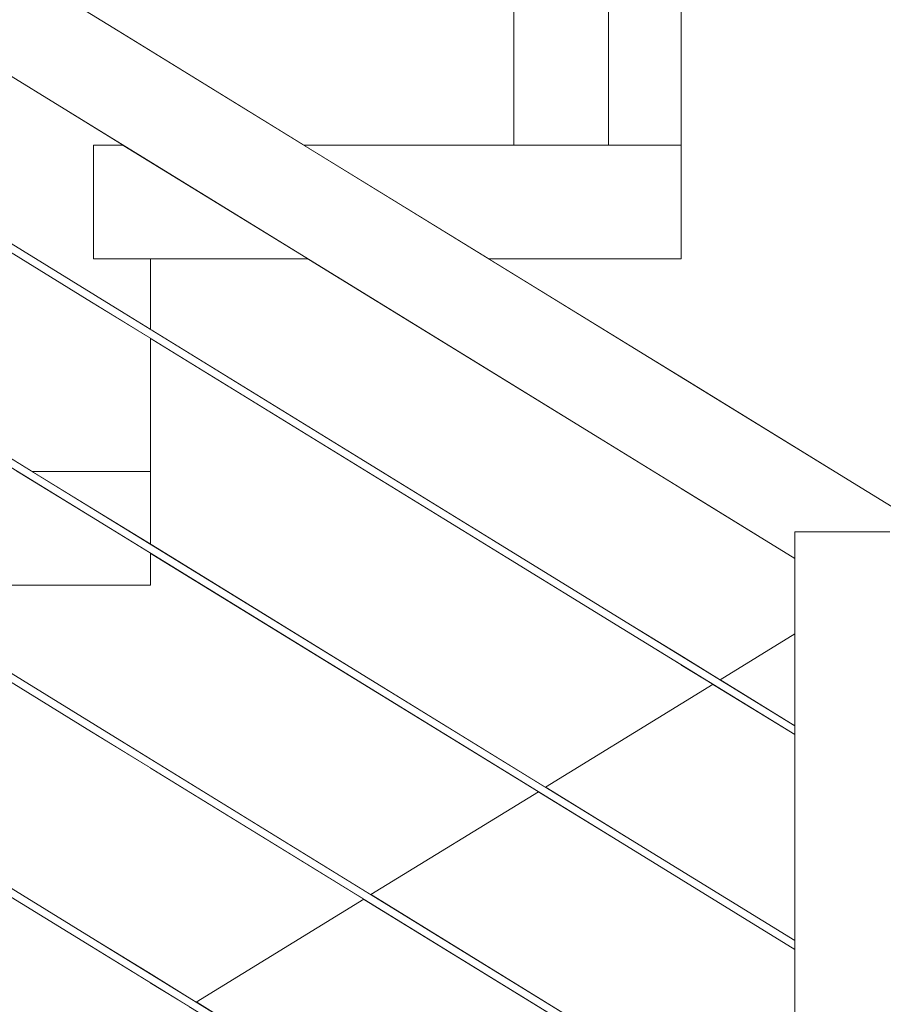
# Model space of a CAD drawing. Header units: millimetres. Extents: x -101298 to -58298, y 45839 to 66839.
# Tile 25 of 124: x -84086 to -83631, y 52011 to 52530. Entities that reach past the tile are written whole.
import ezdxf

# ---------------------------------------------------------------- set-up
doc = ezdxf.new("R2010")
doc.units = ezdxf.units.MM
doc.header["$MEASUREMENT"] = 0
doc.linetypes.add('Wipeout_Contour', pattern=[1000, 0, -1000])
doc.layers.add('Nowe_Konstrukcja - Schody', color=7, linetype='Continuous')
doc.layers.add('Nowe_Konstrukcja - Ściany zew', color=7, linetype='Continuous')
doc.layers.add('Nowe_Konstrukcja - Schody_Nr_pióra__101', color=250, linetype='Continuous', lineweight=13, true_color=0x333333)
doc.layers.add('Nowe_Konstrukcja - Schody_Nr_pióra__3', color=7, linetype='Continuous', lineweight=13)

msp = doc.modelspace()

# ---------------------------------------------------------------- wipeouts: each hides what was drawn before it
at = {"color": 254, "linetype": 'Wipeout_Contour', "lineweight": 0, "ltscale": 394836.911166}
msp.add_wipeout([(-83780.36, 52309.22), (-83677.26, 52245.8), (-83677.26, 52248.04), (-83779.36, 52310.84)], dxfattribs=at).dxf.layer = 'Nowe_Konstrukcja - Schody'
at = {"color": 254, "linetype": 'Wipeout_Contour', "lineweight": 0, "ltscale": 295887.940347}
msp.add_wipeout([(-83647.25, 52267.93), (-83652.26, 52259.78), (-83634, 52259.78)], dxfattribs=at).dxf.layer = 'Nowe_Konstrukcja - Schody'
at = {"color": 254, "linetype": 'Wipeout_Contour', "lineweight": 0, "ltscale": 395840.532595}
msp.add_wipeout([(-84328, 52100.42), (-84328.31, 52099.92), (-84048.31, 51927.7), (-84048, 51928.2)], dxfattribs=at).dxf.layer = 'Nowe_Konstrukcja - Schody'
at = {"color": 254, "linetype": 'Wipeout_Contour', "lineweight": 0, "ltscale": 495432.969182}
msp.add_wipeout([(-84282.8, 52416.62), (-84079.57, 52291.62), (-84017.26, 52291.62), (-84017.26, 52361.93), (-84194.49, 52470.94)], dxfattribs=at).dxf.layer = 'Nowe_Konstrukcja - Ściany zew'
at = {"color": 254, "linetype": 'Wipeout_Contour', "lineweight": 0, "ltscale": 394441.553921}
msp.add_wipeout([(-83904.72, 52066.04), (-83993.03, 52011.73), (-83677.26, 51817.5), (-83677.26, 51926.14)], dxfattribs=at).dxf.layer = 'Nowe_Konstrukcja - Ściany zew'

# ---------------------------------------------------------------- next in the draw order: wipeouts: each hides what was drawn before it
at = {"color": 254, "linetype": 'Wipeout_Contour', "lineweight": 0, "ltscale": 394841.537841}
msp.add_wipeout([(-83779.36, 52310.84), (-83677.26, 52248.04), (-83677.26, 52254.4), (-83776.52, 52315.45)], dxfattribs=at).dxf.layer = 'Nowe_Konstrukcja - Schody'
at = {"color": 254, "linetype": 'Wipeout_Contour', "lineweight": 0, "ltscale": 689994.666542}
msp.add_wipeout([(-83647.25, 52267.93), (-83634, 52259.78), (-83627.26, 52259.78), (-83627.26, 52255.63), (-83482.25, 52166.44), (-83478, 52173.35), (-83643, 52274.84)], dxfattribs=at).dxf.layer = 'Nowe_Konstrukcja - Schody'
at = {"color": 254, "linetype": 'Wipeout_Contour', "lineweight": 0, "ltscale": 395840.55198}
msp.add_wipeout([(-84047.26, 51929.4), (-84046.52, 51930.61), (-84326.52, 52102.83), (-84327.26, 52101.62)], dxfattribs=at).dxf.layer = 'Nowe_Konstrukcja - Schody'
at = {"color": 254, "linetype": 'Wipeout_Contour', "lineweight": 0, "ltscale": 693582.164131}
msp.add_wipeout([(-84118.89, 52517.44), (-84190.67, 52473.29), (-84017.26, 52366.63), (-84017.26, 52403.84), (-84047.26, 52403.84), (-84047.26, 52463.84), (-84031.75, 52463.84)], dxfattribs=at).dxf.layer = 'Nowe_Konstrukcja - Ściany zew'
at = {"color": 254, "linetype": 'Wipeout_Contour', "lineweight": 0, "ltscale": 394464.402084}
msp.add_wipeout([(-83900.9, 52068.39), (-83677.26, 51930.84), (-83677.26, 52039.47), (-83812.59, 52122.71)], dxfattribs=at).dxf.layer = 'Nowe_Konstrukcja - Ściany zew'

# ---------------------------------------------------------------- next in the draw order: wipeouts: each hides what was drawn before it
at = {"color": 254, "linetype": 'Wipeout_Contour', "lineweight": 0, "ltscale": 493498.018943}
msp.add_wipeout([(-83776.52, 52315.45), (-83677.26, 52254.4), (-83677.26, 52259.78), (-83670.52, 52259.78), (-83772.27, 52322.36)], dxfattribs=at).dxf.layer = 'Nowe_Konstrukcja - Schody'
at = {"color": 254, "linetype": 'Wipeout_Contour', "lineweight": 0, "ltscale": 394151.581969}
msp.add_wipeout([(-83478, 52173.35), (-83475.16, 52177.96), (-83640.16, 52279.45), (-83643, 52274.84)], dxfattribs=at).dxf.layer = 'Nowe_Konstrukcja - Schody'
at = {"color": 254, "linetype": 'Wipeout_Contour', "lineweight": 0, "ltscale": 395840.560051}
msp.add_wipeout([(-84046.52, 51930.61), (-84046.21, 51931.1), (-84326.21, 52103.33), (-84326.52, 52102.83)], dxfattribs=at).dxf.layer = 'Nowe_Konstrukcja - Schody'
at = {"color": 254, "linetype": 'Wipeout_Contour', "lineweight": 0, "ltscale": 1975703.180675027}
msp.add_wipeout([(-83825.6, 52697.84), (-84071.17, 52546.79), (-83936.31, 52463.84), (-83737.26, 52463.84), (-83737.26, 52576.07), (-83767.26, 52576.07), (-83767.26, 52636.07), (-83457.26, 52636.07), (-83457.26, 52748.29), (-83487.26, 52748.29), (-83487.26, 52808.29), (-83177.26, 52808.29), (-83177.26, 52920.51), (-83207.26, 52920.51), (-83207.26, 52980.51), (-82968.93, 52980.51), (-82968.93, 53224.76), (-83775.6, 52728.59), (-83775.6, 52463.84), (-83825.6, 52463.84)], dxfattribs=at).dxf.layer = 'Nowe_Konstrukcja - Ściany zew'
at = {"color": 254, "linetype": 'Wipeout_Contour', "lineweight": 0, "ltscale": 394487.7936}
msp.add_wipeout([(-83720.46, 52179.38), (-83808.77, 52125.06), (-83677.26, 52044.17), (-83677.26, 52152.81)], dxfattribs=at).dxf.layer = 'Nowe_Konstrukcja - Ściany zew'

# ---------------------------------------------------------------- next in the draw order: wipeouts: each hides what was drawn before it
at = {"color": 254, "linetype": 'Wipeout_Contour', "lineweight": 0, "ltscale": 395735.235597}
msp.add_wipeout([(-83780.36, 52309.22), (-83779.36, 52310.84), (-84059.36, 52483.06), (-84060.36, 52481.44)], dxfattribs=at).dxf.layer = 'Nowe_Konstrukcja - Schody'
at = {"color": 254, "linetype": 'Wipeout_Contour', "lineweight": 0, "ltscale": 394823.706314}
msp.add_wipeout([(-83767.26, 52330.51), (-83772.27, 52322.36), (-83670.52, 52259.78), (-83652.26, 52259.78)], dxfattribs=at).dxf.layer = 'Nowe_Konstrukcja - Schody'
at = {"color": 254, "linetype": 'Wipeout_Contour', "lineweight": 0, "ltscale": 394151.68726}
msp.add_wipeout([(-83475.16, 52177.96), (-83474.16, 52179.58), (-83639.16, 52281.07), (-83640.16, 52279.45)], dxfattribs=at).dxf.layer = 'Nowe_Konstrukcja - Schody'
at = {"color": 254, "linetype": 'Wipeout_Contour', "lineweight": 0, "ltscale": 394764.098141}
msp.add_wipeout([(-83768.31, 51868.81), (-83768, 51869.31), (-84048, 52041.53), (-84048.31, 52041.03)], dxfattribs=at).dxf.layer = 'Nowe_Konstrukcja - Schody'
at = {"color": 254, "linetype": 'Wipeout_Contour', "lineweight": 0, "ltscale": 295877.298863}
msp.add_wipeout([(-83716.64, 52181.72), (-83677.26, 52157.5), (-83677.26, 52205.95)], dxfattribs=at).dxf.layer = 'Nowe_Konstrukcja - Ściany zew'

# ---------------------------------------------------------------- next in the draw order: wipeouts: each hides what was drawn before it
at = {"color": 254, "linetype": 'Wipeout_Contour', "lineweight": 0, "ltscale": 395735.334235}
msp.add_wipeout([(-83779.36, 52310.84), (-83776.52, 52315.45), (-84056.52, 52487.68), (-84059.36, 52483.06)], dxfattribs=at).dxf.layer = 'Nowe_Konstrukcja - Schody'
at = {"color": 254, "linetype": 'Wipeout_Contour', "lineweight": 0, "ltscale": 394808.57362}
msp.add_wipeout([(-83652.26, 52259.78), (-83647.25, 52267.93), (-83762.25, 52338.66), (-83767.26, 52330.51)], dxfattribs=at).dxf.layer = 'Nowe_Konstrukcja - Schody'
at = {"color": 254, "linetype": 'Wipeout_Contour', "lineweight": 0, "ltscale": 394764.127032}
msp.add_wipeout([(-83767.26, 51870.51), (-83766.52, 51871.72), (-84046.52, 52043.94), (-84047.26, 52042.73)], dxfattribs=at).dxf.layer = 'Nowe_Konstrukcja - Schody'

# ---------------------------------------------------------------- next in the draw order: wipeouts: each hides what was drawn before it
at = {"color": 254, "linetype": 'Wipeout_Contour', "lineweight": 0, "ltscale": 397050.109017}
msp.add_wipeout([(-84339.36, 52655.28), (-84340.36, 52653.66), (-84060.36, 52481.44), (-84059.36, 52483.06)], dxfattribs=at).dxf.layer = 'Nowe_Konstrukcja - Schody'
at = {"color": 254, "linetype": 'Wipeout_Contour', "lineweight": 0, "ltscale": 395735.517812}
msp.add_wipeout([(-83776.52, 52315.45), (-83772.27, 52322.36), (-84052.27, 52494.58), (-84056.52, 52487.68)], dxfattribs=at).dxf.layer = 'Nowe_Konstrukcja - Schody'
at = {"color": 254, "linetype": 'Wipeout_Contour', "lineweight": 0, "ltscale": 394808.823012}
msp.add_wipeout([(-83647.25, 52267.93), (-83643, 52274.84), (-83758, 52345.57), (-83762.25, 52338.66)], dxfattribs=at).dxf.layer = 'Nowe_Konstrukcja - Schody'
at = {"color": 254, "linetype": 'Wipeout_Contour', "lineweight": 0, "ltscale": 393484.542269}
msp.add_wipeout([(-83677.26, 51258.29), (-83627.26, 51258.29), (-83627.26, 52259.78), (-83677.26, 52259.78)], dxfattribs=at).dxf.layer = 'Nowe_Konstrukcja - Schody'
at = {"color": 254, "linetype": 'Wipeout_Contour', "lineweight": 0, "ltscale": 394764.139041}
msp.add_wipeout([(-83766.52, 51871.72), (-83766.21, 51872.22), (-84046.21, 52044.44), (-84046.52, 52043.94)], dxfattribs=at).dxf.layer = 'Nowe_Konstrukcja - Schody'

# ---------------------------------------------------------------- next in the draw order: wipeouts: each hides what was drawn before it
at = {"color": 254, "linetype": 'Wipeout_Contour', "lineweight": 0, "ltscale": 397050.207344}
msp.add_wipeout([(-84336.52, 52659.9), (-84339.36, 52655.28), (-84059.36, 52483.06), (-84056.52, 52487.68)], dxfattribs=at).dxf.layer = 'Nowe_Konstrukcja - Schody'
at = {"color": 254, "linetype": 'Wipeout_Contour', "lineweight": 0, "ltscale": 395735.760316}
msp.add_wipeout([(-83772.27, 52322.36), (-83767.26, 52330.51), (-84047.26, 52502.73), (-84052.27, 52494.58)], dxfattribs=at).dxf.layer = 'Nowe_Konstrukcja - Schody'
at = {"color": 254, "linetype": 'Wipeout_Contour', "lineweight": 0, "ltscale": 394809.015924}
msp.add_wipeout([(-83643, 52274.84), (-83640.16, 52279.45), (-83755.16, 52350.19), (-83758, 52345.57)], dxfattribs=at).dxf.layer = 'Nowe_Konstrukcja - Schody'
at = {"color": 254, "linetype": 'Wipeout_Contour', "lineweight": 0, "ltscale": 396078.995162}
msp.add_wipeout([(-84328, 52213.75), (-84328.31, 52213.25), (-84048.31, 52041.03), (-84048, 52041.53)], dxfattribs=at).dxf.layer = 'Nowe_Konstrukcja - Schody'

# ---------------------------------------------------------------- next in the draw order: wipeouts: each hides what was drawn before it
at = {"color": 254, "linetype": 'Wipeout_Contour', "lineweight": 0, "ltscale": 397050.390275}
msp.add_wipeout([(-84332.27, 52666.81), (-84336.52, 52659.9), (-84056.52, 52487.68), (-84052.27, 52494.58)], dxfattribs=at).dxf.layer = 'Nowe_Konstrukcja - Schody'
at = {"color": 254, "linetype": 'Wipeout_Contour', "lineweight": 0, "ltscale": 395736.0262}
msp.add_wipeout([(-83767.26, 52330.51), (-83762.25, 52338.66), (-84042.25, 52510.88), (-84047.26, 52502.73)], dxfattribs=at).dxf.layer = 'Nowe_Konstrukcja - Schody'
at = {"color": 254, "linetype": 'Wipeout_Contour', "lineweight": 0, "ltscale": 394809.121042}
msp.add_wipeout([(-83640.16, 52279.45), (-83639.16, 52281.07), (-83754.16, 52351.81), (-83755.16, 52350.19)], dxfattribs=at).dxf.layer = 'Nowe_Konstrukcja - Schody'
at = {"color": 254, "linetype": 'Wipeout_Contour', "lineweight": 0, "ltscale": 396079.02395}
msp.add_wipeout([(-84047.26, 52042.73), (-84046.52, 52043.94), (-84326.52, 52216.16), (-84327.26, 52214.96)], dxfattribs=at).dxf.layer = 'Nowe_Konstrukcja - Schody'

# ---------------------------------------------------------------- next in the draw order: wipeouts: each hides what was drawn before it
at = {"color": 254, "linetype": 'Wipeout_Contour', "lineweight": 0, "ltscale": 397050.631974}
msp.add_wipeout([(-84332.27, 52666.81), (-84052.27, 52494.58), (-84047.26, 52502.73), (-84327.26, 52674.96)], dxfattribs=at).dxf.layer = 'Nowe_Konstrukcja - Schody'
at = {"color": 254, "linetype": 'Wipeout_Contour', "lineweight": 0, "ltscale": 395736.274983}
msp.add_wipeout([(-83762.25, 52338.66), (-83758, 52345.57), (-84038, 52517.79), (-84042.25, 52510.88)], dxfattribs=at).dxf.layer = 'Nowe_Konstrukcja - Schody'
at = {"color": 254, "linetype": 'Wipeout_Contour', "lineweight": 0, "ltscale": 396079.035916}
msp.add_wipeout([(-84046.52, 52043.94), (-84046.21, 52044.44), (-84326.21, 52216.66), (-84326.52, 52216.16)], dxfattribs=at).dxf.layer = 'Nowe_Konstrukcja - Schody'

# ---------------------------------------------------------------- next in the draw order: wipeouts: each hides what was drawn before it
at = {"color": 254, "linetype": 'Wipeout_Contour', "lineweight": 0, "ltscale": 397050.896939}
msp.add_wipeout([(-84047.26, 52502.73), (-84042.25, 52510.88), (-84322.25, 52683.11), (-84327.26, 52674.96)], dxfattribs=at).dxf.layer = 'Nowe_Konstrukcja - Schody'
at = {"color": 254, "linetype": 'Wipeout_Contour', "lineweight": 0, "ltscale": 395736.467422}
msp.add_wipeout([(-83758, 52345.57), (-83755.16, 52350.19), (-84035.16, 52522.41), (-84038, 52517.79)], dxfattribs=at).dxf.layer = 'Nowe_Konstrukcja - Schody'
at = {"color": 254, "linetype": 'Wipeout_Contour', "lineweight": 0, "ltscale": 395002.940209}
msp.add_wipeout([(-83768.31, 51982.14), (-83768, 51982.64), (-84048, 52154.86), (-84048.31, 52154.36)], dxfattribs=at).dxf.layer = 'Nowe_Konstrukcja - Schody'

# ---------------------------------------------------------------- next in the draw order: wipeouts: each hides what was drawn before it
at = {"color": 254, "linetype": 'Wipeout_Contour', "lineweight": 0, "ltscale": 397051.144874}
msp.add_wipeout([(-84042.25, 52510.88), (-84038, 52517.79), (-84318, 52690.01), (-84322.25, 52683.11)], dxfattribs=at).dxf.layer = 'Nowe_Konstrukcja - Schody'
at = {"color": 254, "linetype": 'Wipeout_Contour', "lineweight": 0, "ltscale": 395736.572282}
msp.add_wipeout([(-83755.16, 52350.19), (-83754.16, 52351.81), (-84034.16, 52524.03), (-84035.16, 52522.41)], dxfattribs=at).dxf.layer = 'Nowe_Konstrukcja - Schody'
at = {"color": 254, "linetype": 'Wipeout_Contour', "lineweight": 0, "ltscale": 395002.978524}
msp.add_wipeout([(-83767.26, 51983.85), (-83766.52, 51985.05), (-84046.52, 52157.27), (-84047.26, 52156.07)], dxfattribs=at).dxf.layer = 'Nowe_Konstrukcja - Schody'

# ---------------------------------------------------------------- next in the draw order: wipeouts: each hides what was drawn before it
at = {"color": 254, "linetype": 'Wipeout_Contour', "lineweight": 0, "ltscale": 396598.468357}
msp.add_wipeout([(-83825.6, 52463.84), (-83775.6, 52463.84), (-83775.6, 53515.56), (-83825.6, 53515.56)], dxfattribs=at).dxf.layer = 'Nowe_Konstrukcja - Schody'
at = {"color": 254, "linetype": 'Wipeout_Contour', "lineweight": 0, "ltscale": 397051.336656}
msp.add_wipeout([(-84038, 52517.79), (-84035.16, 52522.41), (-84315.16, 52694.63), (-84318, 52690.01)], dxfattribs=at).dxf.layer = 'Nowe_Konstrukcja - Schody'
at = {"color": 254, "linetype": 'Wipeout_Contour', "lineweight": 0, "ltscale": 395002.994435}
msp.add_wipeout([(-83766.52, 51985.05), (-83766.21, 51985.55), (-84046.21, 52157.77), (-84046.52, 52157.27)], dxfattribs=at).dxf.layer = 'Nowe_Konstrukcja - Schody'

# ---------------------------------------------------------------- next in the draw order: wipeouts: each hides what was drawn before it
at = {"color": 254, "linetype": 'Wipeout_Contour', "lineweight": 0, "ltscale": 397051.441159}
msp.add_wipeout([(-84035.16, 52522.41), (-84034.16, 52524.03), (-84314.16, 52696.25), (-84315.16, 52694.63)], dxfattribs=at).dxf.layer = 'Nowe_Konstrukcja - Schody'
at = {"color": 254, "linetype": 'Wipeout_Contour', "lineweight": 0, "ltscale": 396317.8328}
msp.add_wipeout([(-84328, 52327.09), (-84328.31, 52326.59), (-84048.31, 52154.36), (-84048, 52154.86)], dxfattribs=at).dxf.layer = 'Nowe_Konstrukcja - Schody'
at = {"color": 254, "linetype": 'Wipeout_Contour', "lineweight": 0, "ltscale": 394371.298756}
msp.add_wipeout([(-83768.31, 52095.48), (-83677.26, 52039.47), (-83677.26, 52040.16), (-83768, 52095.97)], dxfattribs=at).dxf.layer = 'Nowe_Konstrukcja - Schody'

# ---------------------------------------------------------------- next in the draw order: wipeouts: each hides what was drawn before it
at = {"color": 254, "linetype": 'Wipeout_Contour', "lineweight": 0, "ltscale": 396317.870979}
msp.add_wipeout([(-84047.26, 52156.07), (-84046.52, 52157.27), (-84326.52, 52329.49), (-84327.26, 52328.29)], dxfattribs=at).dxf.layer = 'Nowe_Konstrukcja - Schody'
at = {"color": 254, "linetype": 'Wipeout_Contour', "lineweight": 0, "ltscale": 394374.323053}
msp.add_wipeout([(-83767.26, 52097.18), (-83677.26, 52041.82), (-83677.26, 52043.48), (-83766.52, 52098.38)], dxfattribs=at).dxf.layer = 'Nowe_Konstrukcja - Schody'

# ---------------------------------------------------------------- next in the draw order: wipeouts: each hides what was drawn before it
at = {"color": 254, "linetype": 'Wipeout_Contour', "lineweight": 0, "ltscale": 396317.886835}
msp.add_wipeout([(-84046.52, 52157.27), (-84046.21, 52157.77), (-84326.21, 52329.99), (-84326.52, 52329.49)], dxfattribs=at).dxf.layer = 'Nowe_Konstrukcja - Schody'
at = {"color": 254, "linetype": 'Wipeout_Contour', "lineweight": 0, "ltscale": 394375.566497}
msp.add_wipeout([(-83766.52, 52098.38), (-83677.26, 52043.48), (-83677.26, 52044.17), (-83766.21, 52098.88)], dxfattribs=at).dxf.layer = 'Nowe_Konstrukcja - Schody'

# ---------------------------------------------------------------- next in the draw order: wipeouts: each hides what was drawn before it
at = {"color": 254, "linetype": 'Wipeout_Contour', "lineweight": 0, "ltscale": 395242.157911}
msp.add_wipeout([(-83768.31, 52095.48), (-83768, 52095.97), (-84048, 52268.2), (-84048.31, 52267.7)], dxfattribs=at).dxf.layer = 'Nowe_Konstrukcja - Schody'

# ---------------------------------------------------------------- next in the draw order: wipeouts: each hides what was drawn before it
at = {"color": 254, "linetype": 'Wipeout_Contour', "lineweight": 0, "ltscale": 395242.205636}
msp.add_wipeout([(-83767.26, 52097.18), (-83766.52, 52098.38), (-84046.52, 52270.61), (-84047.26, 52269.4)], dxfattribs=at).dxf.layer = 'Nowe_Konstrukcja - Schody'

# ---------------------------------------------------------------- next in the draw order: linework, layer by layer
at = {"layer": 'Nowe_Konstrukcja - Schody_Nr_pióra__101', "color": 250, "linetype": 'Continuous', "lineweight": 13, "true_color": 0x333333}
msp.add_line((-83677.26, 52039.47), (-83768.31, 52095.48), dxfattribs=at)

# ---------------------------------------------------------------- next in the draw order: wipeouts: each hides what was drawn before it
at = {"color": 254, "linetype": 'Wipeout_Contour', "lineweight": 0, "ltscale": 395242.225446}
msp.add_wipeout([(-83766.52, 52098.38), (-83766.21, 52098.88), (-84046.21, 52271.1), (-84046.52, 52270.61)], dxfattribs=at).dxf.layer = 'Nowe_Konstrukcja - Schody'

# ---------------------------------------------------------------- next in the draw order: linework, layer by layer
at = {"layer": 'Nowe_Konstrukcja - Schody_Nr_pióra__101', "color": 250, "linetype": 'Continuous', "lineweight": 13, "true_color": 0x333333}
msp.add_line((-83677.26, 52044.17), (-83766.21, 52098.88), dxfattribs=at)

# ---------------------------------------------------------------- next in the draw order: wipeouts: each hides what was drawn before it
at = {"color": 254, "linetype": 'Wipeout_Contour', "lineweight": 0, "ltscale": 396557.044831}
msp.add_wipeout([(-84328, 52440.42), (-84328.31, 52439.92), (-84048.31, 52267.7), (-84048, 52268.2)], dxfattribs=at).dxf.layer = 'Nowe_Konstrukcja - Schody'
at = {"color": 254, "linetype": 'Wipeout_Contour', "lineweight": 0, "ltscale": 394610.896018}
msp.add_wipeout([(-83768.31, 52208.81), (-83677.26, 52152.81), (-83677.26, 52153.49), (-83768, 52209.31)], dxfattribs=at).dxf.layer = 'Nowe_Konstrukcja - Schody'

# ---------------------------------------------------------------- next in the draw order: wipeouts: each hides what was drawn before it
at = {"color": 254, "linetype": 'Wipeout_Contour', "lineweight": 0, "ltscale": 396557.09239}
msp.add_wipeout([(-84047.26, 52269.4), (-84046.52, 52270.61), (-84326.52, 52442.83), (-84327.26, 52441.62)], dxfattribs=at).dxf.layer = 'Nowe_Konstrukcja - Schody'
at = {"color": 254, "linetype": 'Wipeout_Contour', "lineweight": 0, "ltscale": 394613.929706}
msp.add_wipeout([(-83767.26, 52210.51), (-83677.26, 52155.15), (-83677.26, 52156.82), (-83766.52, 52211.72)], dxfattribs=at).dxf.layer = 'Nowe_Konstrukcja - Schody'

# ---------------------------------------------------------------- next in the draw order: wipeouts: each hides what was drawn before it
at = {"color": 254, "linetype": 'Wipeout_Contour', "lineweight": 0, "ltscale": 396557.112131}
msp.add_wipeout([(-84046.52, 52270.61), (-84046.21, 52271.1), (-84326.21, 52443.33), (-84326.52, 52442.83)], dxfattribs=at).dxf.layer = 'Nowe_Konstrukcja - Schody'
at = {"color": 254, "linetype": 'Wipeout_Contour', "lineweight": 0, "ltscale": 394615.177044}
msp.add_wipeout([(-83766.52, 52211.72), (-83677.26, 52156.82), (-83677.26, 52157.5), (-83766.21, 52212.22)], dxfattribs=at).dxf.layer = 'Nowe_Konstrukcja - Schody'

# ---------------------------------------------------------------- next in the draw order: wipeouts: each hides what was drawn before it
at = {"color": 254, "linetype": 'Wipeout_Contour', "lineweight": 0, "ltscale": 395481.750564}
msp.add_wipeout([(-83768.31, 52208.81), (-83768, 52209.31), (-84048, 52381.53), (-84048.31, 52381.03)], dxfattribs=at).dxf.layer = 'Nowe_Konstrukcja - Schody'

# ---------------------------------------------------------------- next in the draw order: wipeouts: each hides what was drawn before it
at = {"color": 254, "linetype": 'Wipeout_Contour', "lineweight": 0, "ltscale": 395481.807689}
msp.add_wipeout([(-83767.26, 52210.51), (-83766.52, 52211.72), (-84046.52, 52383.94), (-84047.26, 52382.73)], dxfattribs=at).dxf.layer = 'Nowe_Konstrukcja - Schody'

# ---------------------------------------------------------------- next in the draw order: wipeouts: each hides what was drawn before it
at = {"color": 254, "linetype": 'Wipeout_Contour', "lineweight": 0, "ltscale": 395481.831392}
msp.add_wipeout([(-83766.52, 52211.72), (-83766.21, 52212.22), (-84046.21, 52384.44), (-84046.52, 52383.94)], dxfattribs=at).dxf.layer = 'Nowe_Konstrukcja - Schody'

# ---------------------------------------------------------------- next in the draw order: wipeouts: each hides what was drawn before it
at = {"color": 254, "linetype": 'Wipeout_Contour', "lineweight": 0, "ltscale": 396796.630577}
msp.add_wipeout([(-84328, 52553.75), (-84328.31, 52553.25), (-84048.31, 52381.03), (-84048, 52381.53)], dxfattribs=at).dxf.layer = 'Nowe_Konstrukcja - Schody'
at = {"color": 254, "linetype": 'Wipeout_Contour', "lineweight": 0, "ltscale": 495115.561129}
msp.add_wipeout([(-84263.83, 52291.62), (-84166.28, 52231.62), (-84017.26, 52231.62), (-84017.26, 52248.6), (-84087.21, 52291.62)], dxfattribs=at).dxf.layer = 'Nowe_Konstrukcja - Schody'

# ---------------------------------------------------------------- next in the draw order: wipeouts: each hides what was drawn before it
at = {"color": 254, "linetype": 'Wipeout_Contour', "lineweight": 0, "ltscale": 396796.687506}
msp.add_wipeout([(-84047.26, 52382.73), (-84046.52, 52383.94), (-84326.52, 52556.16), (-84327.26, 52554.96)], dxfattribs=at).dxf.layer = 'Nowe_Konstrukcja - Schody'
at = {"color": 254, "linetype": 'Wipeout_Contour', "lineweight": 0, "ltscale": 296916.870352}
msp.add_wipeout([(-84017.26, 52291.62), (-84079.57, 52291.62), (-84017.26, 52253.3)], dxfattribs=at).dxf.layer = 'Nowe_Konstrukcja - Schody'
at = {"color": 254, "linetype": 'Wipeout_Contour', "lineweight": 0, "ltscale": 495080.536536}
msp.add_wipeout([(-84173.91, 52231.62), (-84297.26, 52231.62), (-84297.26, 52198.85), (-84017.26, 52026.63), (-84017.26, 52135.27)], dxfattribs=at).dxf.layer = 'Nowe_Konstrukcja - Schody'

# ---------------------------------------------------------------- next in the draw order: wipeouts: each hides what was drawn before it
at = {"color": 254, "linetype": 'Wipeout_Contour', "lineweight": 0, "ltscale": 396796.711127}
msp.add_wipeout([(-84046.52, 52383.94), (-84046.21, 52384.44), (-84326.21, 52556.66), (-84326.52, 52556.16)], dxfattribs=at).dxf.layer = 'Nowe_Konstrukcja - Schody'
at = {"color": 254, "linetype": 'Wipeout_Contour', "lineweight": 0, "ltscale": 494704.28233}
msp.add_wipeout([(-84017.26, 52021.93), (-84297.26, 52194.16), (-84297.26, 52085.52), (-84085.16, 51955.06), (-84017.26, 51996.82)], dxfattribs=at).dxf.layer = 'Nowe_Konstrukcja - Schody'

# ---------------------------------------------------------------- next in the draw order: linework, layer by layer
at = {"layer": 'Nowe_Konstrukcja - Schody_Nr_pióra__101', "color": 250, "linetype": 'Continuous', "lineweight": 13, "true_color": 0x333333}
for p, q in [((-84034.16, 52524.03), (-84314.16, 52696.25)), ((-84060.36, 52481.44), (-84340.36, 52653.66))]:
    msp.add_line(p, q, dxfattribs=at)

# ---------------------------------------------------------------- next in the draw order: wipeouts: each hides what was drawn before it
at = {"color": 254, "linetype": 'Wipeout_Contour', "lineweight": 0, "ltscale": 396137.594727}
msp.add_wipeout([(-84047.26, 52463.84), (-84047.26, 52403.84), (-83934.2, 52403.84), (-84031.75, 52463.84)], dxfattribs=at).dxf.layer = 'Nowe_Konstrukcja - Schody'
at = {"color": 254, "linetype": 'Wipeout_Contour', "lineweight": 0, "ltscale": 296867.36242}
msp.add_wipeout([(-84017.26, 52231.62), (-84166.28, 52231.62), (-84017.26, 52139.96)], dxfattribs=at).dxf.layer = 'Nowe_Konstrukcja - Schody'
at = {"color": 254, "linetype": 'Wipeout_Contour', "lineweight": 0, "ltscale": 296419.195652}
msp.add_wipeout([(-84017.26, 52021.93), (-84017.26, 51996.82), (-83996.85, 52009.38)], dxfattribs=at).dxf.layer = 'Nowe_Konstrukcja - Schody'

# ---------------------------------------------------------------- next in the draw order: linework, layer by layer
at = {"layer": 'Nowe_Konstrukcja - Schody_Nr_pióra__101', "color": 250, "linetype": 'Continuous', "lineweight": 13, "true_color": 0x333333}
for p, q in [((-84046.21, 52384.44), (-84326.21, 52556.66)), ((-84048.31, 52381.03), (-84328.31, 52553.25)), ((-84048.31, 52267.7), (-84328.31, 52439.92)), ((-84046.21, 52271.1), (-84326.21, 52443.33)), ((-84048.31, 52154.36), (-84328.31, 52326.59)), ((-84046.21, 52157.77), (-84326.21, 52329.99)), ((-84046.21, 52044.44), (-84326.21, 52216.66)), ((-84048.31, 52041.03), (-84328.31, 52213.25))]:
    msp.add_line(p, q, dxfattribs=at)
at = {"layer": 'Nowe_Konstrukcja - Schody_Nr_pióra__3', "color": 7, "linetype": 'Continuous', "lineweight": 13}
for p, q in [((-84047.26, 52463.84), (-84031.75, 52463.84)), ((-84047.26, 52403.84), (-84047.26, 52463.84))]:
    msp.add_line(p, q, dxfattribs=at)

# ---------------------------------------------------------------- next in the draw order: wipeouts: each hides what was drawn before it
at = {"color": 254, "linetype": 'Wipeout_Contour', "lineweight": 0, "ltscale": 395451.104777}
msp.add_wipeout([(-83936.31, 52463.84), (-83838.76, 52403.84), (-83737.26, 52403.84), (-83737.26, 52463.84)], dxfattribs=at).dxf.layer = 'Nowe_Konstrukcja - Schody'
at = {"color": 254, "linetype": 'Wipeout_Contour', "lineweight": 0, "ltscale": 395238.630244}
msp.add_wipeout([(-83904.72, 52066.04), (-84017.26, 52135.27), (-84017.26, 52026.63), (-83993.03, 52011.73)], dxfattribs=at).dxf.layer = 'Nowe_Konstrukcja - Schody'

# ---------------------------------------------------------------- next in the draw order: linework, layer by layer
at = {"layer": 'Nowe_Konstrukcja - Schody_Nr_pióra__101', "color": 250, "linetype": 'Continuous', "lineweight": 13, "true_color": 0x333333}
for p, q in [((-83825.6, 52463.84), (-83825.6, 53515.56)), ((-83775.6, 52463.84), (-83775.6, 53515.56)), ((-83825.6, 52463.84), (-83775.6, 52463.84)), ((-83766.21, 51872.22), (-84046.21, 52044.44)), ((-83768.31, 51868.81), (-84048.31, 52041.03))]:
    msp.add_line(p, q, dxfattribs=at)
at = {"layer": 'Nowe_Konstrukcja - Schody_Nr_pióra__3', "color": 7, "linetype": 'Continuous', "lineweight": 13}
msp.add_line((-83936.31, 52463.84), (-83825.6, 52463.84), dxfattribs=at)

# ---------------------------------------------------------------- next in the draw order: wipeouts: each hides what was drawn before it
at = {"color": 254, "linetype": 'Wipeout_Contour', "lineweight": 0, "ltscale": 494190.989396}
msp.add_wipeout([(-84017.26, 52139.96), (-83900.9, 52068.39), (-83812.59, 52122.71), (-84017.26, 52248.6), (-84017.26, 52231.62)], dxfattribs=at).dxf.layer = 'Nowe_Konstrukcja - Schody'

# ---------------------------------------------------------------- next in the draw order: linework, layer by layer
at = {"layer": 'Nowe_Konstrukcja - Schody_Nr_pióra__3', "color": 7, "linetype": 'Continuous', "lineweight": 13}
msp.add_line((-83993.03, 52011.73), (-83904.72, 52066.04), dxfattribs=at)

# ---------------------------------------------------------------- next in the draw order: wipeouts: each hides what was drawn before it
at = {"color": 254, "linetype": 'Wipeout_Contour', "lineweight": 0, "ltscale": 493963.697316}
msp.add_wipeout([(-84017.26, 52361.93), (-84017.26, 52253.3), (-83808.77, 52125.06), (-83737.26, 52169.04), (-83737.26, 52189.71)], dxfattribs=at).dxf.layer = 'Nowe_Konstrukcja - Schody'

# ---------------------------------------------------------------- next in the draw order: linework, layer by layer
at = {"layer": 'Nowe_Konstrukcja - Schody_Nr_pióra__101', "color": 250, "linetype": 'Continuous', "lineweight": 13, "true_color": 0x333333}
for p, q in [((-83768.31, 51982.14), (-84048.31, 52154.36)), ((-83766.21, 51985.55), (-84046.21, 52157.77))]:
    msp.add_line(p, q, dxfattribs=at)
at = {"layer": 'Nowe_Konstrukcja - Schody_Nr_pióra__3', "color": 7, "linetype": 'Continuous', "lineweight": 13}
msp.add_line((-83900.9, 52068.39), (-83812.59, 52122.71), dxfattribs=at)

# ---------------------------------------------------------------- next in the draw order: wipeouts: each hides what was drawn before it
at = {"color": 254, "linetype": 'Wipeout_Contour', "lineweight": 0, "ltscale": 494362.576174}
msp.add_wipeout([(-83934.2, 52403.84), (-84017.26, 52403.84), (-84017.26, 52366.63), (-83737.26, 52194.41), (-83737.26, 52282.71)], dxfattribs=at).dxf.layer = 'Nowe_Konstrukcja - Schody'
at = {"color": 254, "linetype": 'Wipeout_Contour', "lineweight": 0, "ltscale": 295977.794613}
msp.add_wipeout([(-83720.46, 52179.38), (-83737.26, 52189.71), (-83737.26, 52169.04)], dxfattribs=at).dxf.layer = 'Nowe_Konstrukcja - Schody'

# ---------------------------------------------------------------- next in the draw order: linework, layer by layer
at = {"layer": 'Nowe_Konstrukcja - Schody_Nr_pióra__101', "color": 250, "linetype": 'Continuous', "lineweight": 13, "true_color": 0x333333}
for p, q in [((-83766.21, 52098.88), (-84046.21, 52271.1)), ((-83768.31, 52095.48), (-84048.31, 52267.7))]:
    msp.add_line(p, q, dxfattribs=at)
at = {"layer": 'Nowe_Konstrukcja - Schody_Nr_pióra__3', "color": 7, "linetype": 'Continuous', "lineweight": 13}
for p, q in [((-84047.26, 52403.84), (-84017.26, 52403.84)), ((-84017.26, 52366.63), (-84017.26, 52403.84)), ((-84017.26, 52403.84), (-83934.2, 52403.84)), ((-84017.26, 52253.3), (-84017.26, 52361.93)), ((-84079.57, 52291.62), (-84017.26, 52291.62)), ((-84017.26, 52231.62), (-84017.26, 52248.6)), ((-84166.28, 52231.62), (-84017.26, 52231.62)), ((-83808.77, 52125.06), (-83737.26, 52169.04))]:
    msp.add_line(p, q, dxfattribs=at)

# ---------------------------------------------------------------- next in the draw order: wipeouts: each hides what was drawn before it
at = {"color": 254, "linetype": 'Wipeout_Contour', "lineweight": 0, "ltscale": 296402.800149}
msp.add_wipeout([(-83838.76, 52403.84), (-83737.26, 52341.41), (-83737.26, 52403.84)], dxfattribs=at).dxf.layer = 'Nowe_Konstrukcja - Schody'
at = {"color": 254, "linetype": 'Wipeout_Contour', "lineweight": 0, "ltscale": 493314.172078}
msp.add_wipeout([(-83737.26, 52194.41), (-83716.64, 52181.72), (-83677.26, 52205.95), (-83677.26, 52245.8), (-83737.26, 52282.71)], dxfattribs=at).dxf.layer = 'Nowe_Konstrukcja - Schody'

# ---------------------------------------------------------------- next in the draw order: linework, layer by layer
at = {"layer": 'Nowe_Konstrukcja - Schody_Nr_pióra__101', "color": 250, "linetype": 'Continuous', "lineweight": 13, "true_color": 0x333333}
for p, q in [((-83754.16, 52351.81), (-84034.16, 52524.03)), ((-83780.36, 52309.22), (-84060.36, 52481.44)), ((-83766.21, 52212.22), (-84046.21, 52384.44)), ((-83768.31, 52208.81), (-84048.31, 52381.03)), ((-83677.26, 52157.5), (-83766.21, 52212.22)), ((-83677.26, 52152.81), (-83768.31, 52208.81))]:
    msp.add_line(p, q, dxfattribs=at)
at = {"layer": 'Nowe_Konstrukcja - Schody_Nr_pióra__3', "color": 7, "linetype": 'Continuous', "lineweight": 13}
for p, q in [((-83716.64, 52181.72), (-83677.26, 52205.95)), ((-83737.26, 52169.04), (-83720.46, 52179.38))]:
    msp.add_line(p, q, dxfattribs=at)

# ---------------------------------------------------------------- next in the draw order: wipeouts: each hides what was drawn before it
at = {"color": 254, "linetype": 'Wipeout_Contour', "lineweight": 0, "ltscale": 592142.613877}
msp.add_wipeout([(-83737.26, 52576.07), (-83737.26, 52403.84), (-83737.26, 52341.41), (-83597.14, 52255.22), (-83457.26, 52341.26), (-83457.26, 52576.07)], dxfattribs=at).dxf.layer = 'Nowe_Konstrukcja - Schody'

# ---------------------------------------------------------------- next in the draw order: linework, layer by layer
at = {"layer": 'Nowe_Konstrukcja - Schody_Nr_pióra__101', "color": 250, "linetype": 'Continuous', "lineweight": 13, "true_color": 0x333333}
for p, q in [((-83639.16, 52281.07), (-83754.16, 52351.81)), ((-83677.26, 52245.8), (-83780.36, 52309.22)), ((-83474.16, 52179.58), (-83639.16, 52281.07)), ((-83677.26, 52259.78), (-83627.26, 52259.78)), ((-83677.26, 51258.29), (-83677.26, 52259.78))]:
    msp.add_line(p, q, dxfattribs=at)
at = {"layer": 'Nowe_Konstrukcja - Schody_Nr_pióra__3', "color": 7, "linetype": 'Continuous', "lineweight": 13}
for p, q in [((-83737.26, 52403.84), (-83737.26, 52576.07)), ((-83775.6, 52463.84), (-83737.26, 52463.84)), ((-83838.76, 52403.84), (-83737.26, 52403.84))]:
    msp.add_line(p, q, dxfattribs=at)

doc.saveas('drawing.dxf')
